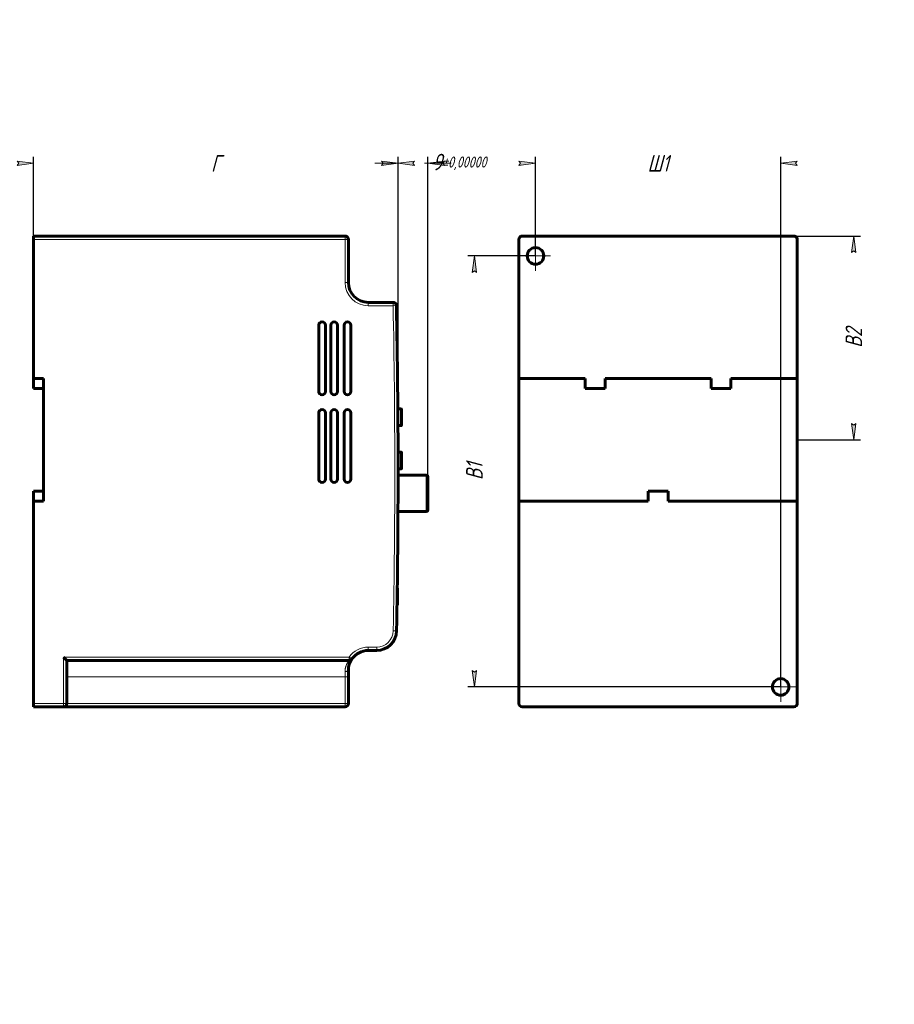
# Model space of a CAD drawing. Header units: millimetres. Extents: x 0 to 420, y 0 to 297.
# Tile 2 of 2: x 156 to 420, y 0 to 297. Entities that reach past the tile are written whole.
import ezdxf

# ---------------------------------------------------------------- set-up
doc = ezdxf.new("R2010")
doc.units = ezdxf.units.MM
for name, pattern in [('K5LT_AXLED', [12, 7.5, -1.5, 1.5, -1.5]), ('K5LT_BASIC', [0]), ('K5LT_THIN', [0])]:
    doc.linetypes.add(name, pattern=pattern)
doc.layers.add('Системный слой', color=7, linetype='Continuous')
doc.styles.add('KDIMTEXTSTYLE', font='GOST_AU.SHX', dxfattribs={"width": 0.96, "oblique": 15, "height": 5})
doc.dimstyles.new('KDIMSTYLE (1.00)', dxfattribs={"dimtxt": 5, "dimasz": 1, "dimexe": 2, "dimexo": 0, "dimgap": 1, "dimtad": 1, "dimtxsty": 'KDIMTEXTSTYLE', "dimsah": 1, "dimcen": 0, "dimdle": 1, "dimadec": 0, "dimazin": 0, "dimtfac": 0.667, "dimtmove": 0, "dimatfit": 3, "dimfxl": 1, "dimtvp": 1, "dimtolj": 1, "dimtzin": 0, "dimarcsym": 0})

# ---------------------------------------------------------------- blocks, each defined once
blk = doc.blocks.new('KDIMARROW_01')
at = {"layer": 'Системный слой'}
blk.add_hatch(color=0, dxfattribs=at).paths.add_polyline_path([(-5, -0.66), (0, 0), (-5, 0.66), (-4.5, 0)])
at = {"layer": 'Системный слой', "color": 0, "linetype": 'K5LT_THIN', "lineweight": 18}
for p, q in [((-4.5, 0), (-5, 0.66)), ((-5, 0.66), (0, 0)), ((0, 0), (-5, -0.66)), ((-5, -0.66), (-4.5, 0)), ((0, 0), (-1, 0))]:
    blk.add_line(p, q, dxfattribs=at)
blk = doc.blocks.new('KDIMARROW_02')
at = {"layer": 'Системный слой'}
blk.add_hatch(color=0, dxfattribs=at).paths.add_polyline_path([(4.5, 0), (5, 0.66), (0, 0), (5, -0.66)])
at = {"layer": 'Системный слой', "color": 0, "linetype": 'K5LT_THIN', "lineweight": 18}
for p, q in [((0, 0), (-1, 0)), ((5, 0.66), (0, 0)), ((0, 0), (5, -0.66)), ((0, 0), (7, 0)), ((4.5, 0), (5, 0.66)), ((5, -0.66), (4.5, 0))]:
    blk.add_line(p, q, dxfattribs=at)
blk = doc.blocks.new('U39')
at = {"layer": 'Системный слой', "color": 30, "linetype": 'K5LT_AXLED', "lineweight": 18, "true_color": 0xff8000}
for q in [(311.71, 230.23), (307.21, 225.73), (316.21, 225.73), (311.71, 221.23)]:
    blk.add_line((311.71, 225.73), q, dxfattribs=at)
blk = doc.blocks.new('U40')
at = {"layer": 'Системный слой', "color": 30, "linetype": 'K5LT_AXLED', "lineweight": 18, "true_color": 0xff8000}
for q in [(385.71, 100.23), (381.21, 95.73), (390.21, 95.73), (385.71, 91.23)]:
    blk.add_line((385.71, 95.73), q, dxfattribs=at)

msp = doc.modelspace()

# ---------------------------------------------------------------- linework, layer by layer
at = {"layer": 'Системный слой', "color": 150, "linetype": 'K5LT_BASIC', "lineweight": 60, "true_color": 0x0080ff}
for p, q in [((254.239, 231.735), (160.239, 231.735)), ((160.239, 231.735), (160.239, 230.735)), ((389.709, 231.735), (307.709, 231.735)), ((160.239, 188.735), (160.239, 230.735)), ((255.239, 230.735), (255.239, 217.735)), ((306.709, 230.735), (306.709, 188.735)), ((390.709, 188.735), (390.709, 230.735)), ((261.239, 211.735), (268.743, 211.735)), ((246.291, 204.843), (246.291, 184.843)), ((248.291, 184.843), (248.291, 204.843)), ((249.953, 204.843), (249.953, 184.843)), ((251.953, 184.843), (251.953, 204.843)), ((253.953, 204.843), (253.953, 184.843)), ((255.953, 184.843), (255.953, 204.843)), ((160.239, 188.735), (160.239, 185.735)), ((163.239, 188.735), (160.239, 188.735)), ((163.239, 188.735), (163.239, 151.735)), ((326.709, 188.735), (306.709, 188.735)), ((306.709, 151.735), (306.709, 188.735)), ((326.709, 185.735), (326.709, 188.735)), ((332.709, 188.735), (332.709, 185.735)), ((364.709, 188.735), (332.709, 188.735)), ((364.709, 185.735), (364.709, 188.735)), ((390.709, 188.735), (370.709, 188.735)), ((370.709, 188.735), (370.709, 185.735)), ((390.709, 188.735), (390.709, 151.735)), ((163.239, 185.735), (160.239, 185.735)), ((332.709, 185.735), (326.709, 185.735)), ((370.709, 185.735), (364.709, 185.735)), ((246.291, 178.399), (246.291, 158.399)), ((248.291, 158.399), (248.291, 178.399)), ((249.953, 178.399), (249.953, 158.399)), ((251.953, 158.399), (251.953, 178.399)), ((253.953, 178.399), (253.953, 158.399)), ((255.953, 158.399), (255.953, 178.399)), ((270.169, 179.574), (271.189, 179.574)), ((271.239, 179.524), (271.239, 174.624)), ((270.201, 174.574), (271.189, 174.574)), ((270.233, 166.537), (271.189, 166.537)), ((271.239, 166.487), (271.239, 161.587)), ((270.239, 161.537), (271.189, 161.537)), ((270.239, 159.629), (278.739, 159.629)), ((279.239, 159.129), (279.239, 149.129)), ((160.239, 154.735), (160.239, 151.735)), ((163.239, 154.735), (160.239, 154.735)), ((345.709, 154.735), (351.709, 154.735)), ((345.709, 151.735), (345.709, 154.735)), ((351.709, 154.735), (351.709, 151.735)), ((160.239, 90.735), (160.239, 151.735)), ((160.239, 151.735), (163.239, 151.735)), ((306.709, 151.735), (306.709, 90.735)), ((306.709, 151.735), (345.709, 151.735)), ((351.709, 151.735), (390.709, 151.735)), ((390.709, 90.735), (390.709, 151.735)), ((270.21, 148.629), (278.739, 148.629)), ((269.993, 125.495), (270.039, 125.485)), ((270.039, 125.485), (270.039, 120.485)), ((270.039, 120.485), (269.917, 120.44)), ((169.239, 104.735), (170.239, 103.735)), ((263.781, 106.735), (261.239, 106.735)), ((170.239, 90.735), (170.239, 103.735)), ((255.495, 103.735), (170.239, 103.735)), ((255.239, 98.735), (255.239, 100.735)), ((255.239, 90.735), (255.239, 98.735)), ((160.239, 90.735), (160.239, 89.735)), ((169.239, 89.735), (160.239, 89.735)), ((169.239, 89.735), (254.239, 89.735)), ((307.709, 89.735), (389.709, 89.735))]:
    msp.add_line(p, q, dxfattribs=at)
at = {"layer": 'Системный слой', "color": 7, "linetype": 'K5LT_THIN', "lineweight": 18}
for p, q in [((254.239, 230.735), (254.239, 231.735)), ((254.239, 230.735), (160.239, 230.735)), ((254.239, 230.735), (255.239, 230.735)), ((254.239, 230.735), (254.239, 217.735)), ((254.239, 217.735), (255.239, 217.735)), ((261.239, 210.735), (261.239, 211.735)), ((268.743, 210.735), (268.743, 211.735)), ((261.239, 210.735), (268.743, 210.735)), ((268.743, 210.735), (269.743, 210.755)), ((271.189, 179.574), (271.189, 174.574)), ((271.189, 166.537), (271.189, 161.537)), ((278.739, 159.629), (278.739, 148.629)), ((268.78, 112.64), (269.78, 112.62)), ((263.781, 107.735), (261.239, 107.735)), ((261.239, 107.735), (261.239, 106.735)), ((263.781, 107.735), (263.781, 106.735)), ((169.239, 90.735), (169.239, 104.735)), ((255.495, 104.735), (169.239, 104.735)), ((255.495, 104.735), (256.315, 104.164)), ((255.495, 104.735), (255.495, 103.735)), ((170.239, 98.735), (254.239, 98.735)), ((254.239, 98.735), (254.239, 100.402)), ((254.239, 90.735), (254.239, 98.735)), ((254.239, 98.735), (255.239, 98.735)), ((169.239, 90.735), (160.239, 90.735)), ((169.239, 89.735), (169.239, 90.735)), ((170.239, 90.735), (169.239, 90.735)), ((170.239, 90.735), (254.239, 90.735)), ((254.239, 89.735), (254.239, 90.735)), ((254.239, 90.735), (255.239, 90.735))]:
    msp.add_line(p, q, dxfattribs=at)
at = {"layer": 'Системный слой', "color": 150, "linetype": 'K5LT_BASIC', "lineweight": 60, "true_color": 0x0080ff}
for centre in [(311.709, 225.735), (385.709, 95.735)]:
    msp.add_circle(centre, 2.5, dxfattribs=at)
for centre, radius, start, end in [((254.239, 230.735), 1, 0, 90), ((307.709, 230.735), 1, 90, 180), ((389.709, 230.735), 1, 0, 90), ((261.239, 217.735), 6, 180, 270), ((268.743, 210.735), 1, 1.1369, 90), ((-2250.761, 160.735), 2521, 358.906416, 1.136896), ((247.291, 204.843), 1, 0, 180), ((250.953, 204.843), 1, 0, 180), ((254.953, 204.843), 1, 0, 180), ((247.291, 184.843), 1, 180, 0), ((250.953, 184.843), 1, 180, 0), ((254.953, 184.843), 1, 180, 0), ((247.291, 178.399), 1, 0, 180), ((250.953, 178.399), 1, 0, 180), ((254.953, 178.399), 1, 0, 180), ((271.189, 179.524), 0.05, 0, 90), ((271.189, 174.624), 0.05, 270, 0), ((271.189, 166.487), 0.05, 0, 90), ((271.189, 161.587), 0.05, 270, 0), ((247.291, 158.399), 1, 180, 0), ((250.953, 158.399), 1, 180, 0), ((254.953, 158.399), 1, 180, 0), ((278.739, 159.129), 0.5, 0, 90), ((278.739, 149.129), 0.5, 270, 0), ((263.781, 112.735), 6, 270, 358.90642), ((261.239, 100.735), 6, 145.1501, 180), ((261.239, 100.735), 6, 145.1501, 180), ((255.495, 104.735), 1, 270, 325.1501), ((261.239, 100.735), 6, 90, 145.1501), ((169.239, 90.735), 1, 270, 0), ((254.239, 90.735), 1, 270, 0), ((307.709, 90.735), 1, 180, 270), ((389.709, 90.735), 1, 270, 0)]:
    msp.add_arc(centre, radius, start, end, dxfattribs=at)
at = {"layer": 'Системный слой', "color": 7, "linetype": 'K5LT_THIN', "lineweight": 18}
for centre, radius, start, end in [((261.239, 217.735), 7, 180, 270), ((-2250.761, 160.735), 2520, 358.906416, 1.136896), ((263.781, 112.735), 5, 270, 358.90642), ((261.239, 100.735), 7, 90, 145.1501)]:
    msp.add_arc(centre, radius, start, end, dxfattribs=at)
for points, knots in [([(254.239, 100.402), (254.242, 100.565), (254.254, 100.862), (254.309, 101.248), (254.378, 101.569), (254.454, 101.844), (254.544, 102.11), (254.644, 102.363), (254.753, 102.599), (254.854, 102.794), (254.948, 102.961), (255.038, 103.11), (255.132, 103.253), (255.218, 103.377), (255.292, 103.479), (255.353, 103.559), (255.404, 103.624), (255.447, 103.678), (255.477, 103.714), (255.492, 103.732), (255.495, 103.735), (255.495, 103.735)], [0, 0, 0, 0, 1.7490795, 3.2491463, 4.4776294, 5.6835416, 6.8512614, 8.1807841, 9.4895921, 10.7159553, 11.6801705, 12.7625715, 13.9161835, 15.1275629, 16.1584971, 17.1558772, 18.1354258, 19.1532432, 20.2980452, 21.2521986, 22, 22, 22, 22]), ([(254.239, 100.402), (254.308, 100.402), (254.435, 100.406), (254.609, 100.424), (254.759, 100.449), (254.892, 100.481), (255.01, 100.52), (255.106, 100.566), (255.178, 100.616), (255.227, 100.672), (255.239, 100.713), (255.239, 100.735)], [0, 0, 0, 0, 1.5640329, 2.9281, 4.1448982, 5.3936223, 6.6790748, 7.9479519, 9.2206201, 10.4736733, 12, 12, 12, 12])]:
    msp.add_open_spline(points, degree=3, knots=knots, dxfattribs=at)

# ---------------------------------------------------------------- block references
at = {"layer": 'Системный слой'}
for name in ['U39', 'U40']:
    msp.add_blockref(name, (0, 0), dxfattribs=at)

# ---------------------------------------------------------------- dimensions: what is measured, and where the dimension line sits
at = {"layer": 'Системный слой', "color": 7}
for base, p1, p2, location, text in [((160.239, 253.676), (270.239, 159.629), (160.239, 230.735), (215.239, 253.676), '\\H5.0;\\W0.965;\\Q15;\\H5.0;\\W0.965;\\Q15;\\Q15;Г'), ((311.709, 253.676), (385.709, 95.735), (311.709, 225.735), (348.709, 253.676), '\\H5.0;\\W0.965;\\Q15;\\H5.0;\\W0.965;\\Q15;\\Q15;Ш1')]:
    msp.add_linear_dim(base=base, p1=p1, p2=p2, location=location, text=text, dimstyle='KDIMSTYLE (1.00)', override={"dimexo": 0, "dimblk1": 'KDIMARROW_01', "dimblk2": 'KDIMARROW_01', "dimse1": 0, "dimse2": 0, "dimclrt": 7, "dimtolj": 1}, dxfattribs=at).render()
msp.add_linear_dim(base=(279.239, 253.676), p1=(270.239, 159.629), p2=(279.239, 159.129), location=(288.777, 253.676), dimstyle='KDIMSTYLE (1.00)', override={"dimexo": 0, "dimpost": '\\H5.0;\\W0.965;\\Q15;<>', "dimblk1": 'KDIMARROW_02', "dimblk2": 'KDIMARROW_02', "dimse1": 0, "dimse2": 0, "dimclrt": 7, "dimtol": 1, "dimtp": 0, "dimtm": 0, "dimtdec": 5, "dimtolj": 1}, dxfattribs=at).render()
for base, p1, p2, location, text in [((407.774, 231.735), (390.709, 170.235), (389.709, 231.735), (407.774, 200.985), '\\H5.0;\\W0.965;\\Q15;\\H5.0;\\W0.965;\\Q15;\\Q15;В2'), ((293.274, 225.735), (385.709, 95.735), (311.709, 225.735), (293.274, 160.735), '\\H5.0;\\W0.965;\\Q15;\\H5.0;\\W0.965;\\Q15;\\Q15;В1')]:
    msp.add_linear_dim(base=base, p1=p1, p2=p2, angle=90, location=location, text=text, dimstyle='KDIMSTYLE (1.00)', override={"dimexo": 0, "dimblk1": 'KDIMARROW_01', "dimblk2": 'KDIMARROW_01', "dimse1": 0, "dimse2": 0, "dimclrt": 7, "dimtolj": 1}, dxfattribs=at).render()

doc.saveas('drawing.dxf')
